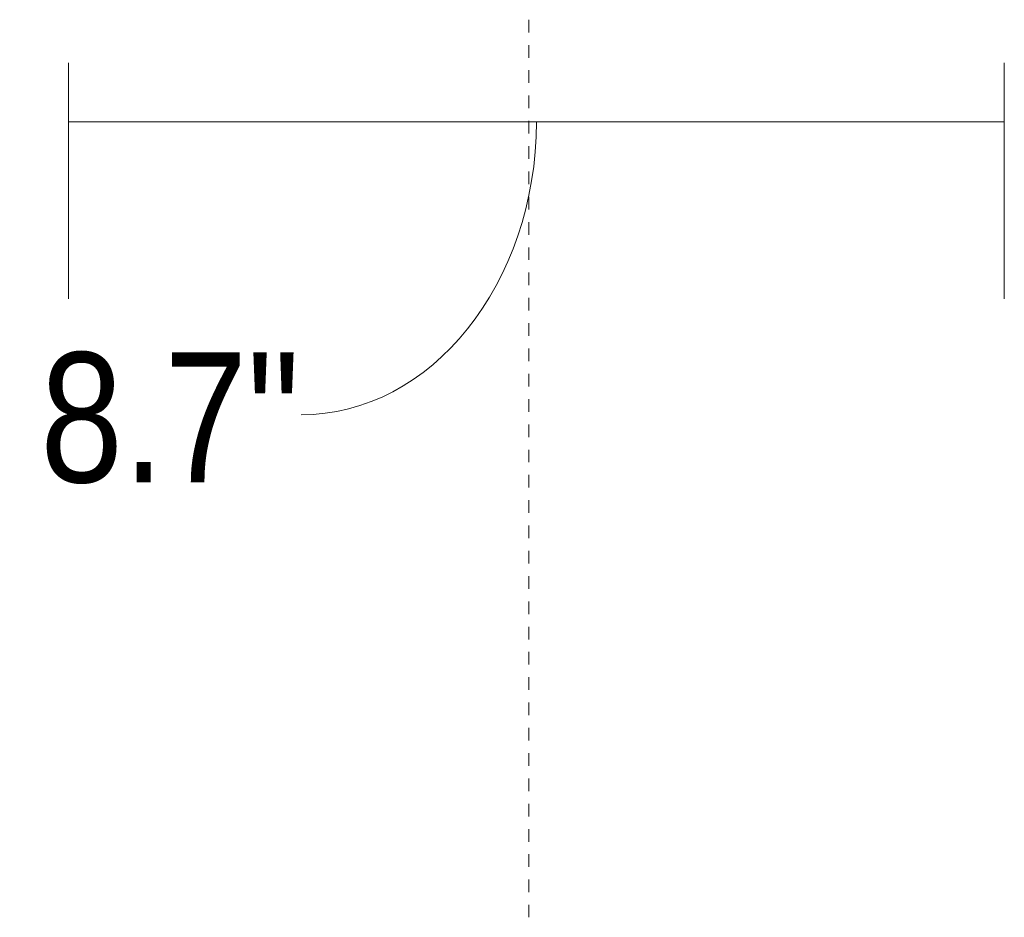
# Model space of a CAD drawing. Header units: millimetres. Extents: x 5494 to 11947, y -2708 to 7544.
# Tile 10 of 16: x 6473 to 6706, y 1189 to 1402. Entities that reach past the tile are written whole.
import ezdxf

# ---------------------------------------------------------------- set-up
doc = ezdxf.new("R2010")
doc.units = ezdxf.units.MM
doc.linetypes.add('Dash', pattern=[6, 3, -3])
doc.layers.add('A-ANNO-DIMS', color=7, linetype='Dash', lineweight=9, true_color=0xd2d2d2)
doc.layers.add('A-ANNO-DIMS-14', color=7, linetype='Continuous', lineweight=9)
doc.styles.add('Arial Narrow', font='ARIALN.TTF', dxfattribs={"height": 30.8})
doc.dimstyles.new('FARO_-_2_2mm_Arial_Narrow_mm_Inch_Right', dxfattribs={"dimscale": 304.8, "dimtxt": 31.521674, "dimasz": 0, "dimexe": 0.137795, "dimexo": 0.0625, "dimgap": 0.022966, "dimtad": 1, "dimdec": 0, "dimzin": 0, "dimdsep": 46, "dimtxsty": 'Arial Narrow', "dimblk1": 'NONE', "dimblk2": 'NONE', "dimsah": 1, "dimcen": 0.09, "dimadec": 0, "dimazin": 0, "dimtfac": 1, "dimtdec": 4, "dimtix": 1, "dimtmove": 1, "dimatfit": 3, "dimfxl": 0.045932, "dimfxlon": 1, "dimtvp": 1, "dimtolj": 1, "dimtzin": 0, "dimarcsym": 2})

# ---------------------------------------------------------------- blocks, each defined once
blk = doc.blocks.new('DIMBLOCK7-Alzado_PDF')
at = {"layer": 'A-ANNO-DIMS-14', "color": 251, "true_color": 0x5b5b5b, "transparency": 16777216}
for p, q in [((6484.27, 1391.76), (6484.27, 1335.76)), ((6484.27, 1377.76), (6484.27, 1391.76)), ((6706.27, 1391.76), (6706.27, 1335.76)), ((6706.27, 1377.76), (6706.27, 1391.76)), ((6484.27, 1377.76), (6706.27, 1377.76))]:
    blk.add_line(p, q, dxfattribs=at)
blk.add_ellipse((6539.48, 1377.76), major_axis=(0, 69.48), ratio=0.803036, start_param=3.141593, end_param=4.712389, dxfattribs=at)
at = {"layer": 'A-ANNO-DIMS-14', "color": 0, "transparency": 16777216, "insert": (6361.85, 1323.07), "char_height": 30.8, "width": 213.1466, "attachment_point": 1, "line_spacing_factor": 0.974696, "style": 'Arial Narrow'}
blk.add_mtext('Ø222 / 8.7"', dxfattribs=at)
blk = doc.blocks.new('_None')

msp = doc.modelspace()

# ---------------------------------------------------------------- linework, layer by layer
at = {"layer": 'A-ANNO-DIMS'}
msp.add_line((6593.52, 1774), (6593.52, 1189.05), dxfattribs=at)

# ---------------------------------------------------------------- dimensions: what is measured, and where the dimension line sits
at = {"layer": 'A-ANNO-DIMS', "color": 251, "linetype": 'Continuous', "true_color": 0x5b5b5b}
dim = msp.add_linear_dim(base=(6706.27, 1377.76), p1=(6484.27, 1391.76), p2=(6706.27, 1391.76), text='Ø<>', dimstyle='FARO_-_2_2mm_Arial_Narrow_mm_Inch_Right', override={"dimpost": '<>', "dimfxl": 222}, dxfattribs=at)
dim.commit()
dim.dimension.update_dxf_attribs({"geometry": 'DIMBLOCK7-Alzado_PDF', "text_midpoint": (6468.43, 1302.54), "dimtype": 160})

doc.saveas('drawing.dxf')
